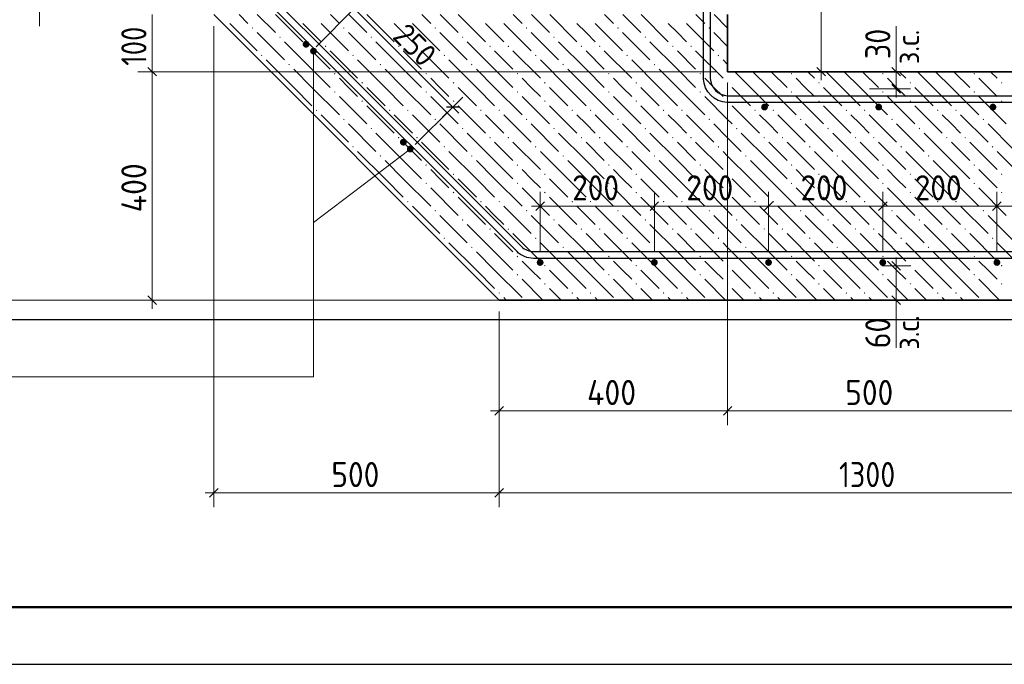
# Model space of a CAD drawing. Header units: millimetres. Extents: x 0 to 59052, y 0 to 35640.
# Tile 2 of 25: x 6983 to 17329, y 0 to 6771. Entities that reach past the tile are written whole.
import ezdxf

# ---------------------------------------------------------------- set-up
doc = ezdxf.new("R2010")
doc.units = ezdxf.units.MM
for name, color, linetype, lineweight in [('Standard', 7, 'Continuous', 25), ('ЖБ Лента фундамента под плитной частью', 52, 'Continuous', 50), ('ЖБ Плита Фундамента верхний уровень', 7, 'Continuous', 35), ('Размерная выноска', 7, 'Continuous', 13)]:
    doc.layers.add(name, color=color, linetype=linetype, lineweight=lineweight)
doc.layers.add('Обрамление Г-обр.', color=7, linetype='Continuous', lineweight=25, true_color=0x5f1e0f)
doc.styles.add('ISOCPEUR', font='txt')

msp = doc.modelspace()

# ---------------------------------------------------------------- hatches: boundary and pattern name
at = {"layer": 'ЖБ Лента фундамента под плитной частью', "linetype": 'Continuous', "lineweight": 18, "transparency": 33554687}
for points in [[(9422, 6684), (9430, 6692), (9437, 6684), (9430, 6676)], [(10382, 6684), (10390, 6692), (10397, 6684), (10390, 6676)], [(11342, 6684), (11350, 6692), (11357, 6684), (11350, 6676)], [(12302, 6684), (12310, 6692), (12317, 6684), (12310, 6676)], [(13262, 6684), (13270, 6692), (13277, 6684), (13270, 6676)], [(14222, 6684), (14230, 6692), (14237, 6684), (14230, 6676)], [(9710, 6588), (9718, 6596), (9725, 6588), (9718, 6580)], [(10670, 6588), (10678, 6596), (10685, 6588), (10678, 6580)], [(11630, 6588), (11638, 6596), (11645, 6588), (11638, 6580)], [(12590, 6588), (12598, 6596), (12605, 6588), (12598, 6580)], [(13550, 6588), (13558, 6596), (13565, 6588), (13558, 6580)], [(9998, 6492), (10006, 6500), (10013, 6492), (10006, 6484)], [(10190, 6492), (10198, 6500), (10205, 6492), (10198, 6484)], [(10958, 6492), (10966, 6500), (10973, 6492), (10966, 6484)], [(11150, 6492), (11158, 6500), (11165, 6492), (11158, 6484)], [(11918, 6492), (11926, 6500), (11933, 6492), (11926, 6484)], [(12110, 6492), (12118, 6500), (12125, 6492), (12118, 6484)], [(12878, 6492), (12886, 6500), (12893, 6492), (12886, 6484)], [(13070, 6492), (13078, 6500), (13085, 6492), (13078, 6484)], [(13838, 6492), (13846, 6500), (13853, 6492), (13846, 6484)], [(14030, 6492), (14038, 6500), (14045, 6492), (14038, 6484)], [(9518, 6396), (9526, 6404), (9533, 6396), (9526, 6388)], [(10478, 6396), (10486, 6404), (10493, 6396), (10486, 6388)], [(11438, 6396), (11446, 6404), (11453, 6396), (11446, 6388)], [(12398, 6396), (12406, 6404), (12413, 6396), (12406, 6388)], [(13358, 6396), (13366, 6404), (13373, 6396), (13366, 6388)], [(14318, 6396), (14326, 6404), (14333, 6396), (14326, 6388)], [(9806, 6300), (9814, 6308), (9821, 6300), (9814, 6292)], [(10286, 6204), (10294, 6212), (10301, 6204), (10294, 6196)], [(10766, 6300), (10774, 6308), (10781, 6300), (10774, 6292)], [(11246, 6204), (11254, 6212), (11261, 6204), (11254, 6196)], [(11726, 6300), (11734, 6308), (11741, 6300), (11734, 6292)], [(12206, 6204), (12214, 6212), (12221, 6204), (12214, 6196)], [(12686, 6300), (12694, 6308), (12701, 6300), (12694, 6292)], [(13166, 6204), (13174, 6212), (13181, 6204), (13174, 6196)], [(13646, 6300), (13654, 6308), (13661, 6300), (13654, 6292)], [(14126, 6204), (14134, 6212), (14141, 6204), (14134, 6196)], [(10574, 6108), (10582, 6116), (10589, 6108), (10582, 6100)], [(11534, 6108), (11542, 6116), (11549, 6108), (11542, 6100)], [(12494, 6108), (12502, 6116), (12509, 6108), (12502, 6100)], [(13454, 6108), (13462, 6116), (13469, 6108), (13462, 6100)], [(14414, 6108), (14422, 6116), (14422, 6115), (14422, 6101), (14422, 6100)], [(10286, 6012), (10294, 6020), (10301, 6012), (10294, 6004)], [(11246, 6012), (11254, 6020), (11261, 6012), (11254, 6004)], [(12206, 6012), (12214, 6020), (12221, 6012), (12214, 6004)], [(13166, 6012), (13174, 6020), (13181, 6012), (13174, 6004)], [(14126, 6012), (14134, 6020), (14141, 6012), (14134, 6004)], [(10574, 5916), (10582, 5924), (10589, 5916), (10582, 5908)], [(11534, 5916), (11542, 5924), (11549, 5916), (11542, 5908)], [(12494, 5916), (12502, 5924), (12509, 5916), (12502, 5908)], [(13454, 5916), (13462, 5924), (13469, 5916), (13462, 5908)], [(14414, 5916), (14422, 5924), (14422, 5923), (14422, 5909), (14422, 5908)], [(10094, 5820), (10102, 5828), (10109, 5820), (10102, 5812)], [(10862, 5820), (10870, 5828), (10877, 5820), (10870, 5812)], [(11054, 5820), (11062, 5828), (11069, 5820), (11062, 5812)], [(11822, 5820), (11830, 5828), (11837, 5820), (11830, 5812)], [(12014, 5820), (12022, 5828), (12029, 5820), (12022, 5812)], [(12782, 5820), (12790, 5828), (12797, 5820), (12790, 5812)], [(12974, 5820), (12982, 5828), (12989, 5820), (12982, 5812)], [(13742, 5820), (13750, 5828), (13757, 5820), (13750, 5812)], [(13934, 5820), (13942, 5828), (13949, 5820), (13942, 5812)], [(10382, 5724), (10390, 5732), (10397, 5724), (10390, 5716)], [(11342, 5724), (11350, 5732), (11357, 5724), (11350, 5716)], [(12302, 5724), (12310, 5732), (12317, 5724), (12310, 5716)], [(13262, 5724), (13270, 5732), (13277, 5724), (13270, 5716)], [(14222, 5724), (14230, 5732), (14237, 5724), (14230, 5716)], [(10670, 5628), (10678, 5636), (10685, 5628), (10678, 5620)], [(11630, 5628), (11638, 5636), (11645, 5628), (11638, 5620)], [(12590, 5628), (12598, 5636), (12605, 5628), (12598, 5620)], [(13550, 5628), (13558, 5636), (13565, 5628), (13558, 5620)], [(10958, 5532), (10966, 5540), (10973, 5532), (10966, 5524)], [(11150, 5532), (11158, 5540), (11165, 5532), (11158, 5524)], [(11918, 5532), (11926, 5540), (11933, 5532), (11926, 5524)], [(12110, 5532), (12118, 5540), (12125, 5532), (12118, 5524)], [(12878, 5532), (12886, 5540), (12893, 5532), (12886, 5524)], [(13070, 5532), (13078, 5540), (13085, 5532), (13078, 5524)], [(13838, 5532), (13846, 5540), (13853, 5532), (13846, 5524)], [(14030, 5532), (14038, 5540), (14045, 5532), (14038, 5524)], [(10478, 5436), (10486, 5444), (10493, 5436), (10486, 5428)], [(11438, 5436), (11446, 5444), (11453, 5436), (11446, 5428)], [(12398, 5436), (12406, 5444), (12413, 5436), (12406, 5428)], [(13358, 5436), (13366, 5444), (13373, 5436), (13366, 5428)], [(14318, 5436), (14326, 5444), (14333, 5436), (14326, 5428)], [(10766, 5340), (10774, 5348), (10781, 5340), (10774, 5332)], [(11726, 5340), (11734, 5348), (11741, 5340), (11734, 5332)], [(12686, 5340), (12694, 5348), (12701, 5340), (12694, 5332)], [(13646, 5340), (13654, 5348), (13661, 5340), (13654, 5332)], [(11246, 5244), (11254, 5252), (11261, 5244), (11254, 5236)], [(12206, 5244), (12214, 5252), (12221, 5244), (12214, 5236)], [(13166, 5244), (13174, 5252), (13181, 5244), (13174, 5236)], [(14126, 5244), (14134, 5252), (14141, 5244), (14134, 5236)], [(11534, 5148), (11542, 5156), (11549, 5148), (11542, 5140)], [(12494, 5148), (12502, 5156), (12509, 5148), (12502, 5140)], [(13454, 5148), (13462, 5156), (13469, 5148), (13462, 5140)], [(14414, 5148), (14422, 5156), (14422, 5155), (14422, 5141), (14422, 5140)], [(11246, 5052), (11254, 5060), (11261, 5052), (11254, 5044)], [(12206, 5052), (12214, 5060), (12221, 5052), (12214, 5044)], [(13166, 5052), (13174, 5060), (13181, 5052), (13174, 5044)], [(14126, 5052), (14134, 5060), (14141, 5052), (14134, 5044)], [(11054, 4860), (11062, 4868), (11069, 4860), (11062, 4852)], [(11534, 4956), (11542, 4964), (11549, 4956), (11542, 4948)], [(11822, 4860), (11830, 4868), (11837, 4860), (11830, 4852)], [(12014, 4860), (12022, 4868), (12029, 4860), (12022, 4852)], [(12494, 4956), (12502, 4964), (12509, 4956), (12502, 4948)], [(12782, 4860), (12790, 4868), (12797, 4860), (12790, 4852)], [(12974, 4860), (12982, 4868), (12989, 4860), (12982, 4852)], [(13454, 4956), (13462, 4964), (13469, 4956), (13462, 4948)], [(13742, 4860), (13750, 4868), (13757, 4860), (13750, 4852)], [(13934, 4860), (13942, 4868), (13949, 4860), (13942, 4852)], [(14414, 4956), (14422, 4964), (14422, 4963), (14422, 4949), (14422, 4948)], [(11342, 4764), (11350, 4772), (11357, 4764), (11350, 4756)], [(12302, 4764), (12310, 4772), (12317, 4764), (12310, 4756)], [(13262, 4764), (13270, 4772), (13277, 4764), (13270, 4756)], [(14222, 4764), (14230, 4772), (14237, 4764), (14230, 4756)], [(11630, 4668), (11638, 4676), (11645, 4668), (11638, 4660)], [(12590, 4668), (12598, 4676), (12605, 4668), (12598, 4660)], [(13550, 4668), (13558, 4676), (13565, 4668), (13558, 4660)], [(11918, 4572), (11926, 4580), (11933, 4572), (11926, 4564)], [(12110, 4572), (12118, 4580), (12125, 4572), (12118, 4564)], [(12878, 4572), (12886, 4580), (12893, 4572), (12886, 4564)], [(13070, 4572), (13078, 4580), (13085, 4572), (13078, 4564)], [(13838, 4572), (13846, 4580), (13853, 4572), (13846, 4564)], [(14030, 4572), (14038, 4580), (14045, 4572), (14038, 4564)], [(11438, 4476), (11446, 4484), (11453, 4476), (11446, 4468)], [(12398, 4476), (12406, 4484), (12413, 4476), (12406, 4468)], [(13358, 4476), (13366, 4484), (13373, 4476), (13366, 4468)], [(14318, 4476), (14326, 4484), (14333, 4476), (14326, 4468)], [(11726, 4380), (11734, 4388), (11741, 4380), (11734, 4372)], [(12686, 4380), (12694, 4388), (12701, 4380), (12694, 4372)], [(13646, 4380), (13654, 4388), (13661, 4380), (13654, 4372)], [(12206, 4284), (12214, 4292), (12221, 4284), (12214, 4276)], [(13166, 4284), (13174, 4292), (13181, 4284), (13174, 4276)], [(14126, 4284), (14134, 4292), (14141, 4284), (14134, 4276)], [(12494, 4188), (12502, 4196), (12509, 4188), (12502, 4180)], [(13454, 4188), (13462, 4196), (13469, 4188), (13462, 4180)], [(14414, 4188), (14422, 4196), (14422, 4195), (14422, 4181), (14422, 4180)], [(12206, 4092), (12214, 4100), (12221, 4092), (12214, 4084)], [(13166, 4092), (13174, 4100), (13181, 4092), (13174, 4084)], [(14126, 4092), (14134, 4100), (14141, 4092), (14134, 4084)], [(12494, 3996), (12502, 4004), (12509, 3996), (12502, 3988)], [(13454, 3996), (13462, 4004), (13469, 3996), (13462, 3988)], [(14414, 3996), (14422, 4004), (14422, 4003), (14422, 3989), (14422, 3988)], [(12014, 3900), (12022, 3908), (12029, 3900), (12022, 3892)], [(12782, 3900), (12790, 3908), (12797, 3900), (12790, 3892)], [(12974, 3900), (12982, 3908), (12989, 3900), (12982, 3892)], [(13742, 3900), (13750, 3908), (13757, 3900), (13750, 3892)], [(13934, 3900), (13942, 3908), (13949, 3900), (13942, 3892)]]:
    msp.add_hatch(color=7, dxfattribs=at).paths.add_polyline_path(points, flags=16)
at = {"layer": 'ЖБ Плита Фундамента верхний уровень', "linetype": 'Continuous', "lineweight": 18, "transparency": 33554687}
for points in [[(15086, 6204), (15094, 6212), (15101, 6204), (15094, 6196)], [(16046, 6204), (16054, 6212), (16061, 6204), (16054, 6196)], [(17006, 6204), (17014, 6212), (17021, 6204), (17014, 6196)], [(14422, 6115), (14429, 6108), (14422, 6101)], [(15374, 6108), (15382, 6116), (15389, 6108), (15382, 6100)], [(16334, 6108), (16342, 6116), (16349, 6108), (16342, 6100)], [(17294, 6108), (17302, 6116), (17309, 6108), (17302, 6100)], [(15086, 6012), (15094, 6020), (15101, 6012), (15094, 6004)], [(16046, 6012), (16054, 6020), (16061, 6012), (16054, 6004)], [(17006, 6012), (17014, 6020), (17021, 6012), (17014, 6004)], [(14422, 5923), (14429, 5916), (14422, 5909)], [(15374, 5916), (15382, 5924), (15389, 5916), (15382, 5908)], [(16334, 5916), (16342, 5924), (16349, 5916), (16342, 5908)], [(17294, 5916), (17302, 5924), (17309, 5916), (17302, 5908)], [(14702, 5820), (14710, 5828), (14717, 5820), (14710, 5812)], [(14894, 5820), (14902, 5828), (14909, 5820), (14902, 5812)], [(15662, 5820), (15670, 5828), (15677, 5820), (15670, 5812)], [(15854, 5820), (15862, 5828), (15869, 5820), (15862, 5812)], [(16622, 5820), (16630, 5828), (16637, 5820), (16630, 5812)], [(16814, 5820), (16822, 5828), (16829, 5820), (16822, 5812)], [(15182, 5724), (15190, 5732), (15197, 5724), (15190, 5716)], [(16142, 5724), (16150, 5732), (16157, 5724), (16150, 5716)], [(17102, 5724), (17110, 5732), (17117, 5724), (17110, 5716)], [(14510, 5628), (14518, 5636), (14525, 5628), (14518, 5620)], [(15470, 5628), (15478, 5636), (15485, 5628), (15478, 5620)], [(16430, 5628), (16438, 5636), (16445, 5628), (16438, 5620)], [(14798, 5532), (14806, 5540), (14813, 5532), (14806, 5524)], [(14990, 5532), (14998, 5540), (15005, 5532), (14998, 5524)], [(15758, 5532), (15766, 5540), (15773, 5532), (15766, 5524)], [(15950, 5532), (15958, 5540), (15965, 5532), (15958, 5524)], [(16718, 5532), (16726, 5540), (16733, 5532), (16726, 5524)], [(16910, 5532), (16918, 5540), (16925, 5532), (16918, 5524)], [(15278, 5436), (15286, 5444), (15293, 5436), (15286, 5428)], [(16238, 5436), (16246, 5444), (16253, 5436), (16246, 5428)], [(17198, 5436), (17206, 5444), (17213, 5436), (17206, 5428)], [(14606, 5340), (14614, 5348), (14621, 5340), (14614, 5332)], [(15566, 5340), (15574, 5348), (15581, 5340), (15574, 5332)], [(16526, 5340), (16534, 5348), (16541, 5340), (16534, 5332)], [(15086, 5244), (15094, 5252), (15101, 5244), (15094, 5236)], [(16046, 5244), (16054, 5252), (16061, 5244), (16054, 5236)], [(17006, 5244), (17014, 5252), (17021, 5244), (17014, 5236)], [(14422, 5155), (14429, 5148), (14422, 5141)], [(15374, 5148), (15382, 5156), (15389, 5148), (15382, 5140)], [(16334, 5148), (16342, 5156), (16349, 5148), (16342, 5140)], [(17294, 5148), (17302, 5156), (17309, 5148), (17302, 5140)], [(15086, 5052), (15094, 5060), (15101, 5052), (15094, 5044)], [(16046, 5052), (16054, 5060), (16061, 5052), (16054, 5044)], [(17006, 5052), (17014, 5060), (17021, 5052), (17014, 5044)], [(14422, 4963), (14429, 4956), (14422, 4949)], [(14702, 4860), (14710, 4868), (14717, 4860), (14710, 4852)], [(14894, 4860), (14902, 4868), (14909, 4860), (14902, 4852)], [(15374, 4956), (15382, 4964), (15389, 4956), (15382, 4948)], [(15662, 4860), (15670, 4868), (15677, 4860), (15670, 4852)], [(15854, 4860), (15862, 4868), (15869, 4860), (15862, 4852)], [(16334, 4956), (16342, 4964), (16349, 4956), (16342, 4948)], [(16622, 4860), (16630, 4868), (16637, 4860), (16630, 4852)], [(16814, 4860), (16822, 4868), (16829, 4860), (16822, 4852)], [(17294, 4956), (17302, 4964), (17309, 4956), (17302, 4948)], [(15182, 4764), (15190, 4772), (15197, 4764), (15190, 4756)], [(16142, 4764), (16150, 4772), (16157, 4764), (16150, 4756)], [(17102, 4764), (17110, 4772), (17117, 4764), (17110, 4756)], [(14510, 4668), (14518, 4676), (14525, 4668), (14518, 4660)], [(15470, 4668), (15478, 4676), (15485, 4668), (15478, 4660)], [(16430, 4668), (16438, 4676), (16445, 4668), (16438, 4660)], [(14798, 4572), (14806, 4580), (14813, 4572), (14806, 4564)], [(14990, 4572), (14998, 4580), (15005, 4572), (14998, 4564)], [(15758, 4572), (15766, 4580), (15773, 4572), (15766, 4564)], [(15950, 4572), (15958, 4580), (15965, 4572), (15958, 4564)], [(16718, 4572), (16726, 4580), (16733, 4572), (16726, 4564)], [(16910, 4572), (16918, 4580), (16925, 4572), (16918, 4564)], [(15278, 4476), (15286, 4484), (15293, 4476), (15286, 4468)], [(16238, 4476), (16246, 4484), (16253, 4476), (16246, 4468)], [(17198, 4476), (17206, 4484), (17213, 4476), (17206, 4468)], [(14606, 4380), (14614, 4388), (14621, 4380), (14614, 4372)], [(15566, 4380), (15574, 4388), (15581, 4380), (15574, 4372)], [(16526, 4380), (16534, 4388), (16541, 4380), (16534, 4372)], [(15086, 4284), (15094, 4292), (15101, 4284), (15094, 4276)], [(16046, 4284), (16054, 4292), (16061, 4284), (16054, 4276)], [(17006, 4284), (17014, 4292), (17021, 4284), (17014, 4276)], [(14422, 4195), (14429, 4188), (14422, 4181)], [(15374, 4188), (15382, 4196), (15389, 4188), (15382, 4180)], [(16334, 4188), (16342, 4196), (16349, 4188), (16342, 4180)], [(17294, 4188), (17302, 4196), (17309, 4188), (17302, 4180)], [(15086, 4092), (15094, 4100), (15101, 4092), (15094, 4084)], [(16046, 4092), (16054, 4100), (16061, 4092), (16054, 4084)], [(17006, 4092), (17014, 4100), (17021, 4092), (17014, 4084)], [(14422, 4003), (14429, 3996), (14422, 3989)], [(15374, 3996), (15382, 4004), (15389, 3996), (15382, 3988)], [(16334, 3996), (16342, 4004), (16349, 3996), (16342, 3988)], [(17294, 3996), (17302, 4004), (17309, 3996), (17302, 3988)], [(14702, 3900), (14710, 3908), (14717, 3900), (14710, 3892)], [(14894, 3900), (14902, 3908), (14909, 3900), (14902, 3892)], [(15662, 3900), (15670, 3908), (15677, 3900), (15670, 3892)], [(15854, 3900), (15862, 3908), (15869, 3900), (15862, 3892)], [(16622, 3900), (16630, 3908), (16637, 3900), (16630, 3892)], [(16814, 3900), (16822, 3908), (16829, 3900), (16822, 3892)]]:
    msp.add_hatch(color=7, dxfattribs=at).paths.add_polyline_path(points, flags=16)
at = {"layer": 'Обрамление Г-обр.', "linetype": 'Continuous', "lineweight": 25, "transparency": 33554687}
for points in [[(10028, 6513), (10025, 6527), (10018, 6539), (10006, 6546), (9992, 6549), (9978, 6546), (9967, 6539), (9959, 6527), (9956, 6513), (9959, 6499), (9967, 6488), (9978, 6480), (9992, 6477), (10006, 6480), (10018, 6488), (10025, 6499)], [(10028, 6513), (10025, 6527), (10018, 6539), (10006, 6546), (9992, 6549), (9978, 6546), (9967, 6539), (9959, 6527), (9956, 6513), (9959, 6499), (9967, 6488), (9978, 6480), (9992, 6477), (10006, 6480), (10018, 6488), (10025, 6499)], [(10106, 6441), (10103, 6455), (10096, 6467), (10084, 6474), (10070, 6477), (10056, 6474), (10045, 6467), (10037, 6455), (10034, 6441), (10037, 6427), (10045, 6416), (10056, 6408), (10070, 6405), (10084, 6408), (10096, 6416), (10103, 6427)], [(10106, 6441), (10103, 6455), (10096, 6467), (10084, 6474), (10070, 6477), (10056, 6474), (10045, 6467), (10037, 6455), (10034, 6441), (10037, 6427), (10045, 6416), (10056, 6408), (10070, 6405), (10084, 6408), (10096, 6416), (10103, 6427)], [(14846, 5854), (14843, 5867), (14835, 5879), (14824, 5887), (14810, 5890), (14796, 5887), (14784, 5879), (14777, 5867), (14774, 5854), (14777, 5840), (14784, 5828), (14796, 5820), (14810, 5818), (14824, 5820), (14835, 5828), (14843, 5840)], [(14846, 5854), (14843, 5867), (14835, 5879), (14824, 5887), (14810, 5890), (14796, 5887), (14784, 5879), (14777, 5867), (14774, 5854), (14777, 5840), (14784, 5828), (14796, 5820), (14810, 5818), (14824, 5820), (14835, 5828), (14843, 5840)], [(16046, 5854), (16043, 5867), (16035, 5879), (16024, 5887), (16010, 5890), (15996, 5887), (15984, 5879), (15977, 5867), (15974, 5854), (15977, 5840), (15984, 5828), (15996, 5820), (16010, 5818), (16024, 5820), (16035, 5828), (16043, 5840)], [(16046, 5854), (16043, 5867), (16035, 5879), (16024, 5887), (16010, 5890), (15996, 5887), (15984, 5879), (15977, 5867), (15974, 5854), (15977, 5840), (15984, 5828), (15996, 5820), (16010, 5818), (16024, 5820), (16035, 5828), (16043, 5840)], [(17246, 5854), (17243, 5867), (17235, 5879), (17224, 5887), (17210, 5890), (17196, 5887), (17184, 5879), (17177, 5867), (17174, 5854), (17177, 5840), (17184, 5828), (17196, 5820), (17210, 5818), (17224, 5820), (17235, 5828), (17243, 5840)], [(17246, 5854), (17243, 5867), (17235, 5879), (17224, 5887), (17210, 5890), (17196, 5887), (17184, 5879), (17177, 5867), (17174, 5854), (17177, 5840), (17184, 5828), (17196, 5820), (17210, 5818), (17224, 5820), (17235, 5828), (17243, 5840)], [(11051, 5485), (11048, 5498), (11040, 5510), (11029, 5518), (11015, 5521), (11001, 5518), (10989, 5510), (10981, 5498), (10979, 5485), (10981, 5471), (10989, 5459), (11001, 5451), (11015, 5449), (11029, 5451), (11040, 5459), (11048, 5471)], [(11051, 5485), (11048, 5498), (11040, 5510), (11029, 5518), (11015, 5521), (11001, 5518), (10989, 5510), (10981, 5498), (10979, 5485), (10981, 5471), (10989, 5459), (11001, 5451), (11015, 5449), (11029, 5451), (11040, 5459), (11048, 5471)], [(11123, 5413), (11120, 5426), (11112, 5438), (11100, 5446), (11087, 5449), (11073, 5446), (11061, 5438), (11053, 5426), (11051, 5413), (11053, 5399), (11061, 5387), (11073, 5379), (11087, 5377), (11100, 5379), (11112, 5387), (11120, 5399)], [(11123, 5413), (11120, 5426), (11112, 5438), (11100, 5446), (11087, 5449), (11073, 5446), (11061, 5438), (11053, 5426), (11051, 5413), (11053, 5399), (11061, 5387), (11073, 5379), (11087, 5377), (11100, 5379), (11112, 5387), (11120, 5399)], [(12488, 4221), (12485, 4235), (12477, 4247), (12466, 4254), (12452, 4257), (12438, 4254), (12426, 4247), (12419, 4235), (12416, 4221), (12419, 4207), (12426, 4196), (12438, 4188), (12452, 4185), (12466, 4188), (12477, 4196), (12485, 4207)], [(12488, 4221), (12485, 4235), (12477, 4247), (12466, 4254), (12452, 4257), (12438, 4254), (12426, 4247), (12419, 4235), (12416, 4221), (12419, 4207), (12426, 4196), (12438, 4188), (12452, 4185), (12466, 4188), (12477, 4196), (12485, 4207)], [(13688, 4221), (13685, 4235), (13677, 4247), (13666, 4254), (13652, 4257), (13638, 4254), (13626, 4247), (13619, 4235), (13616, 4221), (13619, 4207), (13626, 4196), (13638, 4188), (13652, 4185), (13666, 4188), (13677, 4196), (13685, 4207)], [(13688, 4221), (13685, 4235), (13677, 4247), (13666, 4254), (13652, 4257), (13638, 4254), (13626, 4247), (13619, 4235), (13616, 4221), (13619, 4207), (13626, 4196), (13638, 4188), (13652, 4185), (13666, 4188), (13677, 4196), (13685, 4207)], [(14888, 4221), (14885, 4235), (14877, 4247), (14866, 4254), (14852, 4257), (14838, 4254), (14826, 4247), (14819, 4235), (14816, 4221), (14819, 4207), (14826, 4196), (14838, 4188), (14852, 4185), (14866, 4188), (14877, 4196), (14885, 4207)], [(14888, 4221), (14885, 4235), (14877, 4247), (14866, 4254), (14852, 4257), (14838, 4254), (14826, 4247), (14819, 4235), (14816, 4221), (14819, 4207), (14826, 4196), (14838, 4188), (14852, 4185), (14866, 4188), (14877, 4196), (14885, 4207)], [(16088, 4221), (16085, 4235), (16077, 4247), (16066, 4254), (16052, 4257), (16038, 4254), (16026, 4247), (16019, 4235), (16016, 4221), (16019, 4207), (16026, 4196), (16038, 4188), (16052, 4185), (16066, 4188), (16077, 4196), (16085, 4207)], [(16088, 4221), (16085, 4235), (16077, 4247), (16066, 4254), (16052, 4257), (16038, 4254), (16026, 4247), (16019, 4235), (16016, 4221), (16019, 4207), (16026, 4196), (16038, 4188), (16052, 4185), (16066, 4188), (16077, 4196), (16085, 4207)], [(17288, 4221), (17285, 4235), (17277, 4247), (17266, 4254), (17252, 4257), (17238, 4254), (17226, 4247), (17219, 4235), (17216, 4221), (17219, 4207), (17226, 4196), (17238, 4188), (17252, 4185), (17266, 4188), (17277, 4196), (17285, 4207)], [(17288, 4221), (17285, 4235), (17277, 4247), (17266, 4254), (17252, 4257), (17238, 4254), (17226, 4247), (17219, 4235), (17216, 4221), (17219, 4207), (17226, 4196), (17238, 4188), (17252, 4185), (17266, 4188), (17277, 4196), (17285, 4207)]]:
    msp.add_hatch(color=7, dxfattribs=at).paths.add_polyline_path(points)

# ---------------------------------------------------------------- linework, layer by layer
at = {"layer": 'Standard', "color": 7, "linetype": 'Continuous', "lineweight": 13, "transparency": 33554687}
for p, q in [((10499, 6888), (10099, 6488)), ((11533, 5853), (10499, 6888)), ((8375, 6225), (8375, 6825)), ((9022, 1801), (9022, 6705)), ((16192, 6225), (16192, 6315)), ((8375, 6225), (8225, 6225)), ((8375, 6225), (8525, 6225)), ((15406, 6225), (14542, 6225)), ((15406, 6225), (15256, 6225)), ((15406, 6225), (15556, 6225)), ((15406, 6225), (15406, 6135)), ((16192, 6225), (16042, 6225)), ((16192, 6225), (16342, 6225)), ((16192, 6225), (16192, 6225)), ((16192, 6045), (15914, 6045)), ((16192, 6045), (16042, 6045)), ((16192, 6045), (16342, 6045)), ((16192, 6045), (16192, 5955)), ((11533, 5853), (11639, 5959)), ((11533, 5853), (11139, 5460)), ((11533, 5853), (11427, 5747)), ((11533, 5853), (11597, 5790)), ((12452, 4813), (12452, 4963)), ((13652, 4813), (13652, 4963)), ((14852, 4813), (14852, 4963)), ((16052, 4813), (16052, 4963)), ((17252, 4813), (17252, 4963)), ((12452, 4813), (12362, 4813)), ((12452, 4813), (12452, 4663)), ((12452, 4813), (12452, 4341)), ((12452, 4813), (13652, 4813)), ((13652, 4813), (13652, 4663)), ((13652, 4813), (13652, 4341)), ((13652, 4813), (14852, 4813)), ((14852, 4813), (14852, 4663)), ((14852, 4813), (14852, 4341)), ((14852, 4813), (16052, 4813)), ((16052, 4813), (16052, 4663)), ((16052, 4813), (16052, 4341)), ((16052, 4813), (17252, 4813)), ((17252, 4813), (17252, 4663)), ((17252, 4813), (17252, 4341)), ((17252, 4813), (18452, 4813)), ((16192, 4185), (16192, 4275)), ((16192, 4185), (16042, 4185)), ((16192, 4185), (16342, 4185)), ((16192, 4185), (16192, 3825)), ((4924, 3825), (12436, 3825)), ((8375, 3825), (8225, 3825)), ((8375, 3825), (8525, 3825)), ((8375, 3825), (11902, 3825)), ((8375, 3825), (8375, 3735)), ((16192, 3825), (16042, 3825)), ((16192, 3825), (16342, 3825)), ((16192, 3825), (16192, 3735)), ((12022, 2663), (12022, 3705)), ((12022, 2663), (12022, 2813)), ((14422, 2663), (14422, 2813)), ((12022, 2663), (11932, 2663)), ((12022, 2663), (12022, 2513)), ((12022, 2663), (14422, 2663)), ((14422, 2663), (14422, 2513)), ((14422, 2663), (17422, 2663)), ((9022, 1801), (9022, 1951)), ((12022, 1801), (12022, 1951)), ((9022, 1801), (8932, 1801)), ((9022, 1801), (9022, 1651)), ((9022, 1801), (12022, 1801)), ((12022, 1801), (12022, 1651)), ((12022, 1801), (19822, 1801))]:
    msp.add_line(p, q, dxfattribs=at)
at = {"layer": 'Standard', "color": 7, "linetype": 'Continuous', "lineweight": 25, "transparency": 33554687}
for p, q in [((8420, 6180), (8330, 6270)), ((15451, 6180), (15361, 6270)), ((16237, 6180), (16147, 6270)), ((16237, 6000), (16147, 6090)), ((11597, 5853), (11469, 5853)), ((12407, 4768), (12497, 4858)), ((13607, 4768), (13697, 4858)), ((14807, 4768), (14897, 4858)), ((16007, 4768), (16097, 4858)), ((17207, 4768), (17297, 4858)), ((16147, 4230), (16237, 4140)), ((8420, 3780), (8330, 3870)), ((16147, 3870), (16237, 3780)), ((11977, 2618), (12067, 2708)), ((14377, 2618), (14467, 2708)), ((8977, 1756), (9067, 1846)), ((11977, 1756), (12067, 1846))]:
    msp.add_line(p, q, dxfattribs=at)
msp.add_lwpolyline([(0, 0), (50400, 0), (50400, 35640), (0, 35640), (0, 0)], close=True, dxfattribs=at)
at = {"layer": 'Standard', "color": 7, "linetype": 'Continuous', "lineweight": 50, "transparency": 33554687}
msp.add_lwpolyline([(2400, 35040), (49800, 35040), (49800, 600), (2400, 600), (2400, 35040)], close=True, dxfattribs=at)
at = {"layer": 'Standard', "color": 254, "linetype": 'Continuous', "lineweight": 25, "true_color": 0xc4c4ff, "transparency": 33554687}
msp.add_lwpolyline([(6592, 3621), (27465, 3621), (27465, 9825), (6592, 9825), (6592, 3621)], dxfattribs=at)
at = {"layer": 'Standard', "color": 7, "linetype": 'Continuous', "lineweight": 13, "transparency": 33554687}
for points in [[(15406, 6225), (15406, 7378), (15406, 7378), (15406, 9225)], [(8375, 6225), (10152, 6225), (10152, 6225), (14302, 6225)], [(8375, 3825), (8375, 4656), (8375, 4656), (8375, 6225)], [(16192, 6045), (16192, 6219), (16192, 6219), (16192, 6225)], [(14422, 2663), (14422, 2683), (14422, 2683), (14422, 2683), (14422, 2683), (14422, 4431), (14422, 4431), (14422, 6105)], [(12022, 1801), (12022, 1821), (12022, 1821), (12022, 1821), (12022, 1821), (12022, 3705)]]:
    msp.add_lwpolyline(points, dxfattribs=at)
at = {"layer": 'ЖБ Лента фундамента под плитной частью', "color": 7, "linetype": 'Continuous', "lineweight": 35, "transparency": 33554687}
for p, q in [((9022, 6825), (12022, 3825)), ((14422, 6225), (14422, 6825)), ((12022, 3825), (14422, 3825))]:
    msp.add_line(p, q, dxfattribs=at)
at = {"layer": 'ЖБ Лента фундамента под плитной частью', "color": 254, "linetype": 'Continuous', "lineweight": 18, "transparency": 33554687}
for p, q in [((9190, 6732), (9478, 6444)), ((9288, 6825), (9382, 6732)), ((9480, 6825), (9670, 6636)), ((9672, 6825), (9958, 6540)), ((10054, 6636), (9958, 6732)), ((10150, 6732), (10438, 6444)), ((10248, 6825), (10342, 6732)), ((10440, 6825), (10630, 6636)), ((10632, 6825), (10918, 6540)), ((11014, 6636), (10918, 6732)), ((11110, 6732), (11398, 6444)), ((11208, 6825), (11302, 6732)), ((11400, 6825), (11590, 6636)), ((11592, 6825), (11878, 6540)), ((11974, 6636), (11878, 6732)), ((12070, 6732), (12358, 6444)), ((12168, 6825), (12262, 6732)), ((12360, 6825), (12550, 6636)), ((12552, 6825), (12838, 6540)), ((12934, 6636), (12838, 6732)), ((13030, 6732), (13318, 6444)), ((13128, 6825), (13222, 6732)), ((13320, 6825), (13510, 6636)), ((13512, 6825), (13798, 6540)), ((13894, 6636), (13798, 6732)), ((13990, 6732), (14278, 6444)), ((14088, 6825), (14182, 6732)), ((14280, 6825), (14422, 6683)), ((9478, 6636), (9766, 6348)), ((10150, 6540), (10054, 6636)), ((10438, 6636), (10726, 6348)), ((11110, 6540), (11014, 6636)), ((11398, 6636), (11686, 6348)), ((12070, 6540), (11974, 6636)), ((12358, 6636), (12646, 6348)), ((13030, 6540), (12934, 6636)), ((13318, 6636), (13606, 6348)), ((13990, 6540), (13894, 6636)), ((14278, 6636), (14422, 6491)), ((10054, 6252), (9766, 6540)), ((11014, 6252), (10726, 6540)), ((11974, 6252), (11686, 6540)), ((12934, 6252), (12646, 6540)), ((13894, 6252), (13606, 6540)), ((10054, 6444), (10246, 6252)), ((10246, 6444), (10534, 6156)), ((11014, 6444), (11206, 6252)), ((11206, 6444), (11494, 6156)), ((11974, 6444), (12166, 6252)), ((12166, 6444), (12454, 6156)), ((12934, 6444), (13126, 6252)), ((13126, 6444), (13414, 6156)), ((13894, 6444), (14086, 6252)), ((14086, 6444), (14374, 6156)), ((9862, 6060), (9574, 6348)), ((10822, 6060), (10534, 6348)), ((11782, 6060), (11494, 6348)), ((12742, 6060), (12454, 6348)), ((13702, 6060), (13414, 6348)), ((14422, 6299), (14374, 6348)), ((9862, 6252), (10054, 6060)), ((10054, 6252), (10246, 6060)), ((10822, 6252), (11014, 6060)), ((11014, 6252), (11206, 6060)), ((11782, 6252), (11974, 6060)), ((11974, 6252), (12166, 6060)), ((12742, 6252), (12934, 6060)), ((12934, 6252), (13126, 6060)), ((13702, 6252), (13894, 6060)), ((13894, 6252), (14086, 6060)), ((10438, 6060), (10342, 6156)), ((11398, 6060), (11302, 6156)), ((12358, 6060), (12262, 6156)), ((13318, 6060), (13222, 6156)), ((14278, 6060), (14182, 6156)), ((9862, 6060), (10054, 5868)), ((10054, 6060), (10342, 5772)), ((10534, 5964), (10438, 6060)), ((10630, 6060), (10822, 5868)), ((10822, 6060), (11014, 5868)), ((11014, 6060), (11302, 5772)), ((11494, 5964), (11398, 6060)), ((11590, 6060), (11782, 5868)), ((11782, 6060), (11974, 5868)), ((11974, 6060), (12262, 5772)), ((12454, 5964), (12358, 6060)), ((12550, 6060), (12742, 5868)), ((12742, 6060), (12934, 5868)), ((12934, 6060), (13222, 5772)), ((13414, 5964), (13318, 6060)), ((13510, 6060), (13702, 5868)), ((13702, 6060), (13894, 5868)), ((13894, 6060), (14182, 5772)), ((14374, 5964), (14278, 6060)), ((10342, 5964), (10630, 5676)), ((11302, 5964), (11590, 5676)), ((12262, 5964), (12550, 5676)), ((13222, 5964), (13510, 5676)), ((14182, 5964), (14422, 5723)), ((10630, 5868), (10918, 5580)), ((11590, 5868), (11878, 5580)), ((12550, 5868), (12838, 5580)), ((13510, 5868), (13798, 5580)), ((10150, 5772), (10438, 5484)), ((11014, 5676), (10918, 5772)), ((11110, 5772), (11398, 5484)), ((11974, 5676), (11878, 5772)), ((12070, 5772), (12358, 5484)), ((12934, 5676), (12838, 5772)), ((13030, 5772), (13318, 5484)), ((13894, 5676), (13798, 5772)), ((13990, 5772), (14278, 5484)), ((10438, 5676), (10726, 5388)), ((11110, 5580), (11014, 5676)), ((11398, 5676), (11686, 5388)), ((12070, 5580), (11974, 5676)), ((12358, 5676), (12646, 5388)), ((13030, 5580), (12934, 5676)), ((13318, 5676), (13606, 5388)), ((13990, 5580), (13894, 5676)), ((14278, 5676), (14422, 5531)), ((11014, 5292), (10726, 5580)), ((11014, 5484), (11206, 5292)), ((11206, 5484), (11494, 5196)), ((11974, 5292), (11686, 5580)), ((11974, 5484), (12166, 5292)), ((12166, 5484), (12454, 5196)), ((12934, 5292), (12646, 5580)), ((12934, 5484), (13126, 5292)), ((13126, 5484), (13414, 5196)), ((13894, 5292), (13606, 5580)), ((13894, 5484), (14086, 5292)), ((14086, 5484), (14374, 5196)), ((10822, 5100), (10534, 5388)), ((11782, 5100), (11494, 5388)), ((12742, 5100), (12454, 5388)), ((13702, 5100), (13414, 5388)), ((14422, 5339), (14374, 5388)), ((10822, 5292), (11014, 5100)), ((11014, 5292), (11206, 5100)), ((11782, 5292), (11974, 5100)), ((11974, 5292), (12166, 5100)), ((12742, 5292), (12934, 5100)), ((12934, 5292), (13126, 5100)), ((13702, 5292), (13894, 5100)), ((13894, 5292), (14086, 5100)), ((11398, 5100), (11302, 5196)), ((12358, 5100), (12262, 5196)), ((13318, 5100), (13222, 5196)), ((14278, 5100), (14182, 5196)), ((10822, 5100), (11014, 4908)), ((11014, 5100), (11302, 4812)), ((11494, 5004), (11398, 5100)), ((11590, 5100), (11782, 4908)), ((11782, 5100), (11974, 4908)), ((11974, 5100), (12262, 4812)), ((12454, 5004), (12358, 5100)), ((12550, 5100), (12742, 4908)), ((12742, 5100), (12934, 4908)), ((12934, 5100), (13222, 4812)), ((13414, 5004), (13318, 5100)), ((13510, 5100), (13702, 4908)), ((13702, 5100), (13894, 4908)), ((13894, 5100), (14182, 4812)), ((14374, 5004), (14278, 5100)), ((11302, 5004), (11590, 4716)), ((12262, 5004), (12550, 4716)), ((13222, 5004), (13510, 4716)), ((14182, 5004), (14422, 4763)), ((11590, 4908), (11878, 4620)), ((12550, 4908), (12838, 4620)), ((13510, 4908), (13798, 4620)), ((11110, 4812), (11398, 4524)), ((11974, 4716), (11878, 4812)), ((12070, 4812), (12358, 4524)), ((12934, 4716), (12838, 4812)), ((13030, 4812), (13318, 4524)), ((13894, 4716), (13798, 4812)), ((13990, 4812), (14278, 4524)), ((11398, 4716), (11686, 4428)), ((12070, 4620), (11974, 4716)), ((12358, 4716), (12646, 4428)), ((13030, 4620), (12934, 4716)), ((13318, 4716), (13606, 4428)), ((13990, 4620), (13894, 4716)), ((14278, 4716), (14422, 4571)), ((11974, 4332), (11686, 4620)), ((12934, 4332), (12646, 4620)), ((13894, 4332), (13606, 4620)), ((11974, 4524), (12166, 4332)), ((12166, 4524), (12454, 4236)), ((12934, 4524), (13126, 4332)), ((13126, 4524), (13414, 4236)), ((13894, 4524), (14086, 4332)), ((14086, 4524), (14374, 4236)), ((11782, 4140), (11494, 4428)), ((12742, 4140), (12454, 4428)), ((13702, 4140), (13414, 4428)), ((14422, 4379), (14374, 4428)), ((11782, 4332), (11974, 4140)), ((11974, 4332), (12166, 4140)), ((12742, 4332), (12934, 4140)), ((12934, 4332), (13126, 4140)), ((13702, 4332), (13894, 4140)), ((13894, 4332), (14086, 4140)), ((11782, 4140), (11974, 3948)), ((11974, 4140), (12262, 3852)), ((12358, 4140), (12262, 4236)), ((12454, 4044), (12358, 4140)), ((12550, 4140), (12742, 3948)), ((12742, 4140), (12934, 3948)), ((12934, 4140), (13222, 3852)), ((13318, 4140), (13222, 4236)), ((13414, 4044), (13318, 4140)), ((13510, 4140), (13702, 3948)), ((13702, 4140), (13894, 3948)), ((13894, 4140), (14182, 3852)), ((14278, 4140), (14182, 4236)), ((14374, 4044), (14278, 4140)), ((12262, 4044), (12480, 3825)), ((13222, 4044), (13440, 3825)), ((14182, 4044), (14400, 3825)), ((12550, 3948), (12672, 3825)), ((13510, 3948), (13632, 3825)), ((12070, 3852), (12096, 3825)), ((12864, 3825), (12838, 3852)), ((13030, 3852), (13056, 3825)), ((13824, 3825), (13798, 3852)), ((13990, 3852), (14016, 3825))]:
    msp.add_line(p, q, dxfattribs=at)
at = {"layer": 'ЖБ Плита Фундамента верхний уровень', "color": 7, "linetype": 'Continuous', "lineweight": 35, "transparency": 33554687}
for p, q in [((17422, 6225), (14422, 6225)), ((14422, 3825), (17422, 3825))]:
    msp.add_line(p, q, dxfattribs=at)
at = {"layer": 'ЖБ Плита Фундамента верхний уровень', "color": 254, "linetype": 'Continuous', "lineweight": 18, "transparency": 33554687}
for p, q in [((14662, 6060), (14496, 6225)), ((14688, 6225), (14854, 6060)), ((14880, 6225), (15046, 6060)), ((15264, 6225), (15334, 6156)), ((15622, 6060), (15456, 6225)), ((15648, 6225), (15814, 6060)), ((15840, 6225), (16006, 6060)), ((16224, 6225), (16294, 6156)), ((16582, 6060), (16416, 6225)), ((16608, 6225), (16774, 6060)), ((16800, 6225), (16966, 6060)), ((17184, 6225), (17254, 6156)), ((15238, 6060), (15142, 6156)), ((16198, 6060), (16102, 6156)), ((17158, 6060), (17062, 6156)), ((14470, 6060), (14662, 5868)), ((14662, 6060), (14854, 5868)), ((14854, 6060), (15142, 5772)), ((15334, 5964), (15238, 6060)), ((15430, 6060), (15622, 5868)), ((15622, 6060), (15814, 5868)), ((15814, 6060), (16102, 5772)), ((16294, 5964), (16198, 6060)), ((16390, 6060), (16582, 5868)), ((16582, 6060), (16774, 5868)), ((16774, 6060), (17062, 5772)), ((17254, 5964), (17158, 6060)), ((15142, 5964), (15430, 5676)), ((16102, 5964), (16390, 5676)), ((17062, 5964), (17350, 5676)), ((14470, 5868), (14758, 5580)), ((15430, 5868), (15718, 5580)), ((16390, 5868), (16678, 5580)), ((14422, 5723), (14470, 5676)), ((14854, 5676), (14758, 5772)), ((14950, 5772), (15238, 5484)), ((15814, 5676), (15718, 5772)), ((15910, 5772), (16198, 5484)), ((16774, 5676), (16678, 5772)), ((16870, 5772), (17158, 5484)), ((14950, 5580), (14854, 5676)), ((15238, 5676), (15526, 5388)), ((15910, 5580), (15814, 5676)), ((16198, 5676), (16486, 5388)), ((16870, 5580), (16774, 5676)), ((17158, 5676), (17422, 5411)), ((14422, 5531), (14566, 5388)), ((14854, 5292), (14566, 5580)), ((14854, 5484), (15046, 5292)), ((15046, 5484), (15334, 5196)), ((15814, 5292), (15526, 5580)), ((15814, 5484), (16006, 5292)), ((16006, 5484), (16294, 5196)), ((16774, 5292), (16486, 5580)), ((16774, 5484), (16966, 5292)), ((16966, 5484), (17254, 5196)), ((15622, 5100), (15334, 5388)), ((16582, 5100), (16294, 5388)), ((17422, 5219), (17254, 5388)), ((14662, 5100), (14422, 5339)), ((14662, 5292), (14854, 5100)), ((14854, 5292), (15046, 5100)), ((15622, 5292), (15814, 5100)), ((15814, 5292), (16006, 5100)), ((16582, 5292), (16774, 5100)), ((16774, 5292), (16966, 5100)), ((15238, 5100), (15142, 5196)), ((16198, 5100), (16102, 5196)), ((17158, 5100), (17062, 5196)), ((14470, 5100), (14662, 4908)), ((14662, 5100), (14854, 4908)), ((14854, 5100), (15142, 4812)), ((15334, 5004), (15238, 5100)), ((15430, 5100), (15622, 4908)), ((15622, 5100), (15814, 4908)), ((15814, 5100), (16102, 4812)), ((16294, 5004), (16198, 5100)), ((16390, 5100), (16582, 4908)), ((16582, 5100), (16774, 4908)), ((16774, 5100), (17062, 4812)), ((17254, 5004), (17158, 5100)), ((15142, 5004), (15430, 4716)), ((16102, 5004), (16390, 4716)), ((17062, 5004), (17350, 4716)), ((14470, 4908), (14758, 4620)), ((15430, 4908), (15718, 4620)), ((16390, 4908), (16678, 4620)), ((14422, 4763), (14470, 4716)), ((14854, 4716), (14758, 4812)), ((14950, 4812), (15238, 4524)), ((15814, 4716), (15718, 4812)), ((15910, 4812), (16198, 4524)), ((16774, 4716), (16678, 4812)), ((16870, 4812), (17158, 4524)), ((14950, 4620), (14854, 4716)), ((15238, 4716), (15526, 4428)), ((15910, 4620), (15814, 4716)), ((16198, 4716), (16486, 4428)), ((16870, 4620), (16774, 4716)), ((17158, 4716), (17422, 4451)), ((14422, 4571), (14566, 4428)), ((14854, 4332), (14566, 4620)), ((15814, 4332), (15526, 4620)), ((16774, 4332), (16486, 4620)), ((14854, 4524), (15046, 4332)), ((15046, 4524), (15334, 4236)), ((15814, 4524), (16006, 4332)), ((16006, 4524), (16294, 4236)), ((16774, 4524), (16966, 4332)), ((16966, 4524), (17254, 4236)), ((14662, 4140), (14422, 4379)), ((15622, 4140), (15334, 4428)), ((16582, 4140), (16294, 4428)), ((17422, 4259), (17254, 4428)), ((14662, 4332), (14854, 4140)), ((14854, 4332), (15046, 4140)), ((15622, 4332), (15814, 4140)), ((15814, 4332), (16006, 4140)), ((16582, 4332), (16774, 4140)), ((16774, 4332), (16966, 4140)), ((14470, 4140), (14662, 3948)), ((14662, 4140), (14854, 3948)), ((14854, 4140), (15142, 3852)), ((15238, 4140), (15142, 4236)), ((15334, 4044), (15238, 4140)), ((15430, 4140), (15622, 3948)), ((15622, 4140), (15814, 3948)), ((15814, 4140), (16102, 3852)), ((16198, 4140), (16102, 4236)), ((16294, 4044), (16198, 4140)), ((16390, 4140), (16582, 3948)), ((16582, 4140), (16774, 3948)), ((16774, 4140), (17062, 3852)), ((17158, 4140), (17062, 4236)), ((17254, 4044), (17158, 4140)), ((15142, 4044), (15360, 3825)), ((16102, 4044), (16320, 3825)), ((17062, 4044), (17280, 3825)), ((14470, 3948), (14592, 3825)), ((15430, 3948), (15552, 3825)), ((16390, 3948), (16512, 3825)), ((14784, 3825), (14758, 3852)), ((14950, 3852), (14976, 3825)), ((15744, 3825), (15718, 3852)), ((15910, 3852), (15936, 3825)), ((16704, 3825), (16678, 3852)), ((16870, 3852), (16896, 3825))]:
    msp.add_line(p, q, dxfattribs=at)
at = {"layer": 'Обрамление Г-обр.', "color": 38, "linetype": 'Continuous', "lineweight": 25, "true_color": 0x5f1e0f, "transparency": 33554687}
for points in [[(19437, 4263), (12381, 4263), (12358, 4265), (12334, 4269), (12311, 4275), (12288, 4283), (12267, 4293), (12246, 4305), (12226, 4319), (12209, 4335), (7623, 8920)], [(19437, 4263), (12381, 4263), (12358, 4265), (12334, 4269), (12311, 4275), (12288, 4283), (12267, 4293), (12246, 4305), (12226, 4319), (12209, 4335), (7623, 8920)], [(7672, 8973), (12258, 4387), (12271, 4376), (12285, 4366), (12300, 4357), (12316, 4349), (12332, 4344), (12349, 4339), (12366, 4336), (12384, 4335), (19435, 4335)], [(7672, 8973), (12258, 4387), (12271, 4376), (12285, 4366), (12300, 4357), (12316, 4349), (12332, 4344), (12349, 4339), (12366, 4336), (12384, 4335), (19435, 4335)], [(17425, 5901), (14415, 5901), (14370, 5907), (14323, 5923), (14279, 5947), (14244, 5977), (14214, 6013), (14190, 6056), (14174, 6103), (14168, 6148), (14168, 8781)], [(17425, 5901), (14415, 5901), (14370, 5907), (14323, 5923), (14279, 5947), (14244, 5977), (14214, 6013), (14190, 6056), (14174, 6103), (14168, 6148), (14168, 8781)], [(14240, 8786), (14240, 6153), (14245, 6119), (14256, 6085), (14273, 6054), (14295, 6028), (14320, 6007), (14352, 5989), (14386, 5978), (14420, 5973), (17420, 5973)], [(14240, 8786), (14240, 6153), (14245, 6119), (14256, 6085), (14273, 6054), (14295, 6028), (14320, 6007), (14352, 5989), (14386, 5978), (14420, 5973), (17420, 5973)]]:
    msp.add_lwpolyline(points, dxfattribs=at)
at = {"layer": 'Размерная выноска', "color": 7, "linetype": 'Continuous', "lineweight": 13, "transparency": 33554687}
for p, q in [((7192, 9345), (7192, 6705)), ((16192, 6225), (16192, 6705)), ((11087, 5413), (10070, 4641)), ((16192, 3825), (16192, 3324))]:
    msp.add_line(p, q, dxfattribs=at)
msp.add_lwpolyline([(10070, 6441), (10070, 3021), (3830, 3021)], dxfattribs=at)

# ---------------------------------------------------------------- texts
at = {"layer": 'Standard', "color": 7, "linetype": 'Continuous', "lineweight": 25, "transparency": 33554687, "char_height": 264, "attachment_point": 7, "rotation": 90, "style": 'ISOCPEUR'}
for s, insert, width in [('\\W0.83;100', (8315, 6288), 610.29), ('\\W0.87;30', (16132, 6357), 484.72), ('\\W0.92;400', (8315, 4748), 701.33), ('\\W0.87;60', (16132, 3319), 484.72)]:
    msp.add_mtext(s, dxfattribs=dict(at, insert=insert, width=width))
at = {"layer": 'Standard', "color": 7, "linetype": 'Continuous', "lineweight": 18, "transparency": 33554687, "char_height": 240, "attachment_point": 7, "style": 'ISOCPEUR'}
for s, insert, width, rotation in [('\\W0.90;з.с.', (16435, 6305), 551.93, 90), ('\\W0.91;250', (10889, 6583), 613.07, 315), ('\\W0.90;з.с.', (16435, 3305), 551.93, 90)]:
    msp.add_mtext(s, dxfattribs=dict(at, insert=insert, width=width, rotation=rotation))
at = {"layer": 'Standard', "color": 7, "linetype": 'Continuous', "lineweight": 25, "transparency": 33554687, "char_height": 264, "attachment_point": 7, "style": 'ISOCPEUR'}
for s, insert, width in [('\\W0.91;200', (12788, 4873), 674.38), ('\\W0.91;200', (13988, 4873), 674.38), ('\\W0.91;200', (15188, 4873), 674.38), ('\\W0.91;200', (16388, 4873), 674.38), ('\\W0.92;400', (12945, 2723), 701.33), ('\\W0.91;500', (15658, 2723), 674.39), ('\\W0.91;500', (10258, 1861), 674.39), ('\\W0.87;1300', (15592, 1861), 800.3)]:
    msp.add_mtext(s, dxfattribs=dict(at, insert=insert, width=width))

doc.saveas('drawing.dxf')
